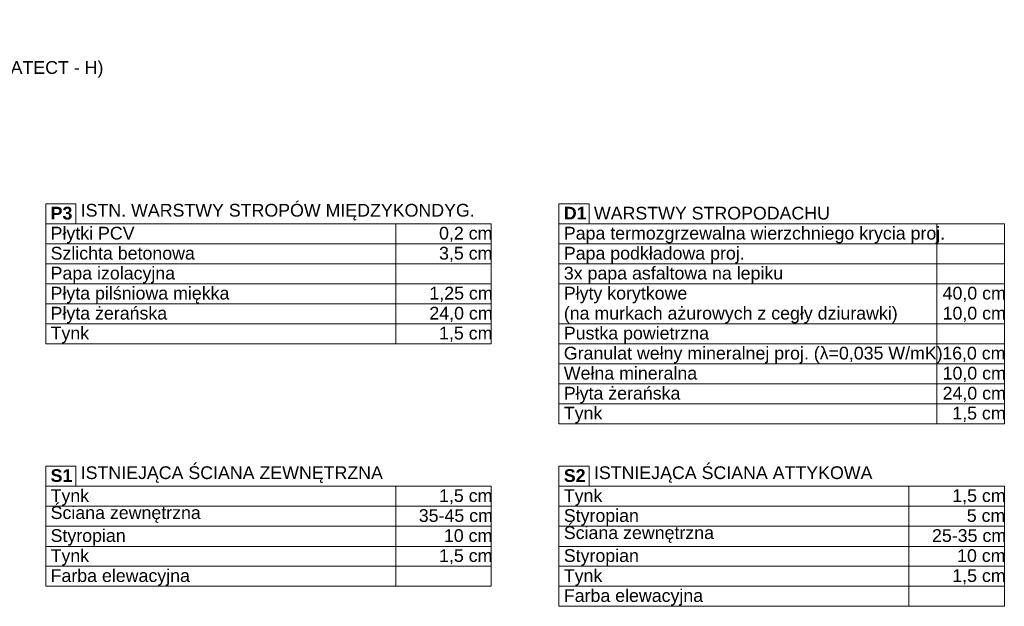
# Model space of a CAD drawing. Header units: centimetres. Extents: x 5703 to 19022, y -2164 to 612.
# Tile 39 of 49: x 17851 to 19012, y -2117 to -1425. Entities that reach past the tile are written whole.
import ezdxf

# ---------------------------------------------------------------- set-up
doc = ezdxf.new("R2010")
doc.units = ezdxf.units.CM
doc.header["$MEASUREMENT"] = 0
doc.layers.add('499-Wymiary i opisy', color=7, linetype='Continuous')
doc.styles.add('GENERATED_STYLE_3', font='arial.ttf')
doc.styles.add('GENERATED_STYLE_5', font='arialbd.ttf')

msp = doc.modelspace()

# ---------------------------------------------------------------- linework, layer by layer
at = {"layer": '499-Wymiary i opisy', "color": 7, "linetype": 'Continuous', "lineweight": 13}
for p, q in [((17917.6, -1642.4), (17882.1, -1642.4)), ((17882.1, -1642.4), (17882.1, -1666)), ((17917.6, -1666), (17917.6, -1642.4)), ((18522.6, -1642.4), (18487.1, -1642.4)), ((18487.1, -1642.4), (18487.1, -1666)), ((18522.6, -1666), (18522.6, -1642.4)), ((17882.1, -1666), (17917.6, -1666)), ((17882.1, -1666), (18294.6, -1666)), ((18294.6, -1666), (17882.1, -1666)), ((17882.1, -1666), (17882.1, -1689.5)), ((18294.6, -1666), (18407.1, -1666)), ((18294.6, -1689.5), (18294.6, -1666)), ((18407.1, -1666), (18294.6, -1666)), ((18294.6, -1666), (18294.6, -1689.5)), ((18407.1, -1689.5), (18407.1, -1666)), ((18487.1, -1666), (18522.6, -1666)), ((18487.1, -1666), (18899.6, -1666)), ((18899.6, -1666), (18487.1, -1666)), ((18487.1, -1666), (18487.1, -1807.4)), ((18899.6, -1666), (19012.1, -1666)), ((19012.1, -1666), (18899.6, -1666)), ((18932.4, -1666), (18932.4, -1736.7)), ((19012.1, -1736.7), (19012.1, -1666)), ((17882.1, -1689.5), (18294.6, -1689.5)), ((17882.1, -1689.5), (17882.1, -1736.7)), ((18294.6, -1689.5), (18407.1, -1689.5)), ((18294.6, -1736.7), (18294.6, -1689.5)), ((18407.1, -1689.5), (18294.6, -1689.5)), ((18294.6, -1689.5), (18294.6, -1736.7)), ((18407.1, -1736.7), (18407.1, -1689.5)), ((18487.1, -1689.5), (19012.1, -1689.5)), ((18407.1, -1713.1), (17882.1, -1713.1)), ((18487.1, -1713.1), (18487.1, -1736.7)), ((18487.1, -1713.1), (19012.1, -1713.1)), ((17882.1, -1736.7), (18294.6, -1736.7)), ((18294.6, -1736.7), (17882.1, -1736.7)), ((17882.1, -1736.7), (17882.1, -1760.2)), ((18294.6, -1736.7), (18407.1, -1736.7)), ((18294.6, -1760.2), (18294.6, -1736.7)), ((18407.1, -1736.7), (18294.6, -1736.7)), ((18294.6, -1736.7), (18294.6, -1760.2)), ((18407.1, -1760.2), (18407.1, -1736.7)), ((18487.1, -1736.7), (18899.6, -1736.7)), ((18899.6, -1736.7), (19012.1, -1736.7)), ((19012.1, -1736.7), (18899.6, -1736.7)), ((18932.4, -1736.7), (18932.4, -1807.4)), ((19012.1, -1807.4), (19012.1, -1736.7)), ((17882.1, -1760.2), (18294.6, -1760.2)), ((18294.6, -1760.2), (17882.1, -1760.2)), ((17882.1, -1760.2), (17882.1, -1783.8)), ((18294.6, -1760.2), (18407.1, -1760.2)), ((18294.6, -1783.8), (18294.6, -1760.2)), ((18407.1, -1760.2), (18294.6, -1760.2)), ((18294.6, -1760.2), (18294.6, -1783.8)), ((18407.1, -1783.8), (18407.1, -1760.2)), ((17882.1, -1783.8), (18294.6, -1783.8)), ((18294.6, -1783.8), (17882.1, -1783.8)), ((17882.1, -1783.8), (17882.1, -1807.4)), ((18294.6, -1783.8), (18407.1, -1783.8)), ((18294.6, -1807.4), (18294.6, -1783.8)), ((18407.1, -1783.8), (18294.6, -1783.8)), ((18294.6, -1783.8), (18294.6, -1807.4)), ((18407.1, -1807.4), (18407.1, -1783.8)), ((18487.1, -1783.8), (18899.6, -1783.8)), ((18899.6, -1783.8), (18487.1, -1783.8)), ((18899.6, -1783.8), (19012.1, -1783.8)), ((19012.1, -1783.8), (18899.6, -1783.8)), ((17882.1, -1807.4), (18294.6, -1807.4)), ((18294.6, -1807.4), (17882.1, -1807.4)), ((18294.6, -1807.4), (18407.1, -1807.4)), ((18407.1, -1807.4), (18294.6, -1807.4)), ((18487.1, -1807.4), (18487.1, -1854.5)), ((18487.1, -1807.4), (19012.1, -1807.4)), ((18932.4, -1807.4), (18932.4, -1854.5)), ((19012.1, -1854.5), (19012.1, -1807.4)), ((18487.1, -1831), (19012.1, -1831)), ((18487.1, -1854.5), (18899.6, -1854.5)), ((18899.6, -1854.5), (18487.1, -1854.5)), ((18487.1, -1854.5), (18487.1, -1878.1)), ((18899.6, -1854.5), (19012.1, -1854.5)), ((19012.1, -1854.5), (18899.6, -1854.5)), ((18932.4, -1854.5), (18932.4, -1878.1)), ((19012.1, -1878.1), (19012.1, -1854.5)), ((18487.1, -1878.1), (18899.6, -1878.1)), ((18899.6, -1878.1), (18487.1, -1878.1)), ((18487.1, -1878.1), (18487.1, -1901.7)), ((18899.6, -1878.1), (19012.1, -1878.1)), ((19012.1, -1878.1), (18899.6, -1878.1)), ((18932.4, -1878.1), (18932.4, -1901.7)), ((19012.1, -1901.7), (19012.1, -1878.1)), ((18487.1, -1901.7), (18899.6, -1901.7)), ((18899.6, -1901.7), (18487.1, -1901.7)), ((18899.6, -1901.7), (19012.1, -1901.7)), ((19012.1, -1901.7), (18899.6, -1901.7)), ((17917.6, -1951.7), (17882.1, -1951.7)), ((17882.1, -1951.7), (17882.1, -1975.2)), ((17917.6, -1975.2), (17917.6, -1951.7)), ((18522.6, -1951.7), (18487.1, -1951.7)), ((18487.1, -1951.7), (18487.1, -1975.2)), ((18522.6, -1975.2), (18522.6, -1951.7)), ((17882.1, -1975.2), (17917.6, -1975.2)), ((17882.1, -1975.2), (18294.6, -1975.2)), ((18294.6, -1975.2), (17882.1, -1975.2)), ((17882.1, -1975.2), (17882.1, -1998.8)), ((18294.6, -1975.2), (18407.1, -1975.2)), ((18294.6, -1998.8), (18294.6, -1975.2)), ((18407.1, -1975.2), (18294.6, -1975.2)), ((18294.6, -1975.2), (18294.6, -1998.8)), ((18407.1, -1998.8), (18407.1, -1975.2)), ((18487.1, -1975.2), (18522.6, -1975.2)), ((18487.1, -1975.2), (18899.6, -1975.2)), ((18899.6, -1975.2), (18487.1, -1975.2)), ((18487.1, -1975.2), (18487.1, -1998.8)), ((18899.6, -1975.2), (19012.1, -1975.2)), ((18899.6, -1998.8), (18899.6, -1975.2)), ((19012.1, -1975.2), (18899.6, -1975.2)), ((18899.6, -1975.2), (18899.6, -1998.8)), ((19012.1, -1998.8), (19012.1, -1975.2)), ((17882.1, -1998.8), (18294.6, -1998.8)), ((17882.1, -1998.8), (17882.1, -2046)), ((18294.6, -1998.8), (18407.1, -1998.8)), ((18294.6, -2046), (18294.6, -1998.8)), ((18407.1, -1998.8), (18294.6, -1998.8)), ((18294.6, -1998.8), (18294.6, -2046)), ((18407.1, -2046), (18407.1, -1998.8)), ((18487.1, -1998.8), (18899.6, -1998.8)), ((18487.1, -1998.8), (18487.1, -2046)), ((18899.6, -1998.8), (19012.1, -1998.8)), ((18899.6, -2046), (18899.6, -1998.8)), ((19012.1, -1998.8), (18899.6, -1998.8)), ((18899.6, -1998.8), (18899.6, -2046)), ((19012.1, -2046), (19012.1, -1998.8)), ((18407.1, -2022.4), (17882.1, -2022.4)), ((19012.1, -2022.4), (18487.1, -2022.4)), ((17882.1, -2046), (18294.6, -2046)), ((18294.6, -2046), (17882.1, -2046)), ((17882.1, -2046), (17882.1, -2069.5)), ((18294.6, -2046), (18407.1, -2046)), ((18407.1, -2046), (18294.6, -2046)), ((18294.6, -2046), (18294.6, -2069.5)), ((18407.1, -2069.5), (18407.1, -2046)), ((18487.1, -2046), (18899.6, -2046)), ((18899.6, -2046), (18487.1, -2046)), ((18487.1, -2046), (18487.1, -2069.5)), ((18899.6, -2046), (19012.1, -2046)), ((19012.1, -2046), (18899.6, -2046)), ((18899.6, -2046), (18899.6, -2069.5)), ((19012.1, -2069.5), (19012.1, -2046)), ((18294.6, -2069.5), (17882.1, -2069.5)), ((17882.1, -2069.5), (17882.1, -2093.1)), ((18407.1, -2069.5), (18294.6, -2069.5)), ((18294.6, -2069.5), (18294.6, -2093.1)), ((18407.1, -2093.1), (18407.1, -2069.5)), ((18899.6, -2069.5), (18487.1, -2069.5)), ((18487.1, -2069.5), (18487.1, -2093.1)), ((19012.1, -2069.5), (18899.6, -2069.5)), ((18899.6, -2069.5), (18899.6, -2093.1)), ((19012.1, -2093.1), (19012.1, -2069.5)), ((17882.1, -2093.1), (18294.6, -2093.1)), ((18407.1, -2093.1), (18294.6, -2093.1)), ((18487.1, -2093.1), (18899.6, -2093.1)), ((18487.1, -2093.1), (18487.1, -2116.7)), ((19012.1, -2093.1), (18899.6, -2093.1)), ((18899.6, -2093.1), (18899.6, -2116.7)), ((19012.1, -2116.7), (19012.1, -2093.1)), ((18487.1, -2116.7), (18899.6, -2116.7)), ((19012.1, -2116.7), (18899.6, -2116.7))]:
    msp.add_line(p, q, dxfattribs=at)

# ---------------------------------------------------------------- texts
at = {"layer": '499-Wymiary i opisy', "color": 7, "linetype": 'Continuous', "lineweight": 13, "insert": (16908.8, -1430.2), "char_height": 15, "attachment_point": 1, "line_spacing_factor": 0.878962, "style": 'GENERATED_STYLE_5'}
msp.add_mtext('\\A1;{\\pql;\\fArial|b1|i0|c238|p38;PRZEKRÓJ   PRZEZ   UKRYCIE   KATEGORII   U-2  \\P\\pql;\\fArial|b0|i0|c238|p38;\\P\\pql;\\fArial|b0|i0|c238|p38;(ISTNIEJĄCY STROP NAD BUDOWLĄ OCHRONNĄ DO ZACHOWANIA  +  MONTAŻ PŁYT PROMATECT - H)}', dxfattribs=at)
at = {"layer": '499-Wymiary i opisy', "color": 7, "linetype": 'Continuous', "lineweight": 13, "char_height": 15, "attachment_point": 1}
for s, insert, style in [('\\A1;{\\pql;\\fArial|b1|i0|c238|p38;P3\\P\\pql;\\fMicrosoft Sans Serif|b0|i0|c238|p34;}', (17887.8, -1645.8), 'GENERATED_STYLE_5'), ('\\A1;{\\pql;\\fArial|b0|i0|c238|p38;ISTN. WARSTWY STROPÓW MIĘDZYKONDYG.}', (17923.3, -1642.4), 'GENERATED_STYLE_3'), ('\\A1;{\\pql;\\fArial|b1|i0|c238|p38;D1\\P\\pql;\\fMicrosoft Sans Serif|b0|i0|c238|p34;}', (18492.8, -1645.8), 'GENERATED_STYLE_5'), ('\\A1;{\\pql;\\fArial|b0|i0|c238|p38;WARSTWY STROPODACHU}', (18528.3, -1645.8), 'GENERATED_STYLE_3'), ('\\A1;{\\pql;\\fArial|b0|i0|c238|p38;Płytki PCV}', (17887.8, -1669.4), 'GENERATED_STYLE_3'), ('\\A1;{\\pql;\\fArial|b0|i0|c238|p38;      0,2 cm}', (18310.8, -1669.4), 'GENERATED_STYLE_3'), ('\\A1;{\\pql;\\fArial|b0|i0|c238|p38;Papa termozgrzewalna wierzchniego krycia proj.}', (18492.8, -1669.4), 'GENERATED_STYLE_3'), ('\\A1;{\\pql;\\fArial|b0|i0|c238|p38;Szlichta betonowa}', (17887.8, -1693), 'GENERATED_STYLE_3'), ('\\A1;{\\pql;\\fArial|b0|i0|c238|p38;      3,5 cm}', (18310.8, -1693), 'GENERATED_STYLE_3'), ('\\A1;{\\pql;\\fArial|b0|i0|c238|p38;Papa podkładowa proj.}', (18492.8, -1693), 'GENERATED_STYLE_3'), ('\\A1;{\\pql;\\fArial|b0|i0|c238|p38;Papa izolacyjna}', (17887.8, -1716.5), 'GENERATED_STYLE_3'), ('\\A1;{\\pql;\\fArial|b0|i0|c238|p38;3x papa asfaltowa na lepiku}', (18492.8, -1716.5), 'GENERATED_STYLE_3'), ('\\A1;{\\pql;\\fArial|b0|i0|c238|p38;Płyta pilśniowa miękka\\P\\pql;\\fMicrosoft Sans Serif|b0|i0|c238|p34;}', (17887.8, -1740.1), 'GENERATED_STYLE_3'), ('\\A1;{\\pql;\\fArial|b0|i0|c238|p38;       1,25 cm\\P\\pql;\\fMicrosoft Sans Serif|b0|i0|c238|p34;}', (18293.6, -1740.1), 'GENERATED_STYLE_3'), ('\\A1;{\\pql;\\fArial|b0|i0|c238|p38;Płyty korytkowe}', (18492.8, -1740.1), 'GENERATED_STYLE_3'), ('\\A1;{\\pql;\\fArial|b0|i0|c238|p38;      40,0 cm}', (18904.4, -1740.1), 'GENERATED_STYLE_3'), ('\\A1;{\\pql;\\fArial|b0|i0|c238|p38;Płyta żerańska}', (17887.8, -1763.7), 'GENERATED_STYLE_3'), ('\\A1;{\\pql;\\fArial|b0|i0|c238|p38;      24,0 cm}', (18299.4, -1763.7), 'GENERATED_STYLE_3'), ('\\A1;{\\pql;\\fArial|b0|i0|c238|p38;(na murkach ażurowych z cegły dziurawki)}', (18492.8, -1763.7), 'GENERATED_STYLE_3'), ('\\A1;{\\pql;\\fArial|b0|i0|c238|p38;      10,0 cm}', (18904.4, -1763.7), 'GENERATED_STYLE_3'), ('\\A1;{\\pql;\\fArial|b0|i0|c238|p38;Tynk}', (17887.8, -1787.2), 'GENERATED_STYLE_3'), ('\\A1;{\\pql;\\fArial|b0|i0|c238|p38;       1,5 cm}', (18305, -1787.2), 'GENERATED_STYLE_3'), ('\\A1;{\\pql;\\fArial|b0|i0|c238|p38;Pustka powietrzna}', (18492.8, -1787.2), 'GENERATED_STYLE_3'), ('\\A1;{\\pql;\\fArial|b0|i0|c238|p38;Granulat wełny mineralnej proj. (\\fArial|b0|i0|c238|p38;λ=0,035 W/mK)}', (18492.8, -1810.8), 'GENERATED_STYLE_3'), ('\\A1;{\\pql;\\fArial|b0|i0|c238|p38;      \\fArial|b0|i0|c238|p38;16,0 cm}', (18904, -1810.8), 'GENERATED_STYLE_3'), ('\\A1;{\\pql;\\fArial|b0|i0|c238|p38;Wełna mineralna}', (18492.8, -1834.4), 'GENERATED_STYLE_3'), ('\\A1;{\\pql;\\fArial|b0|i0|c238|p38;      10,0 cm}', (18904.4, -1834.4), 'GENERATED_STYLE_3'), ('\\A1;{\\pql;\\fArial|b0|i0|c238|p38;Płyta żerańska}', (18492.8, -1858), 'GENERATED_STYLE_3'), ('\\A1;{\\pql;\\fArial|b0|i0|c238|p38;      24,0 cm}', (18904.4, -1858), 'GENERATED_STYLE_3'), ('\\A1;{\\pql;\\fArial|b0|i0|c238|p38;Tynk}', (18492.8, -1881.5), 'GENERATED_STYLE_3'), ('\\A1;{\\pql;\\fArial|b0|i0|c238|p38;       1,5 cm}', (18910, -1881.5), 'GENERATED_STYLE_3'), ('\\A1;{\\pql;\\fArial|b0|i0|c238|p38;ISTNIEJĄCA ŚCIANA ZEWNĘTRZNA}', (17923.3, -1951.7), 'GENERATED_STYLE_3'), ('\\A1;{\\pql;\\fArial|b0|i0|c238|p38;ISTNIEJĄCA ŚCIANA ATTYKOWA}', (18528.3, -1951.7), 'GENERATED_STYLE_3'), ('\\A1;{\\pql;\\fArial|b1|i0|c238|p38;S1}', (17887.8, -1955.1), 'GENERATED_STYLE_5'), ('\\A1;{\\pql;\\fArial|b1|i0|c238|p38;S2}', (18492.8, -1955.1), 'GENERATED_STYLE_5'), ('\\A1;{\\pql;\\fArial|b0|i0|c238|p38;Tynk}', (17887.8, -1978.7), 'GENERATED_STYLE_3'), ('\\A1;{\\pql;\\fArial|b0|i0|c238|p38;      1,5 cm}', (18310.8, -1978.7), 'GENERATED_STYLE_3'), ('\\A1;{\\pql;\\fArial|b0|i0|c238|p38;Tynk}', (18492.8, -1978.7), 'GENERATED_STYLE_3'), ('\\A1;{\\pql;\\fArial|b0|i0|c238|p38;      1,5 cm}', (18915.8, -1978.7), 'GENERATED_STYLE_3'), ('\\A1;{\\pql;\\fArial|b0|i0|c238|p38;Ściana zewnętrzna}', (17887.8, -1998.8), 'GENERATED_STYLE_3'), ('\\A1;{\\pql;\\fArial|b0|i0|c238|p38;      35-45 cm}', (18286.9, -2002.2), 'GENERATED_STYLE_3'), ('\\A1;{\\pql;\\fArial|b0|i0|c238|p38;Styropian}', (18492.8, -2002.2), 'GENERATED_STYLE_3'), ('\\A1;{\\pql;\\fArial|b0|i0|c238|p38;      5 cm}', (18932.9, -2002.2), 'GENERATED_STYLE_3'), ('\\A1;{\\pql;\\fArial|b0|i0|c238|p38;Ściana zewnętrzna}', (18492.8, -2022.4), 'GENERATED_STYLE_3'), ('\\A1;{\\pql;\\fArial|b0|i0|c238|p38;Styropian}', (17887.8, -2025.8), 'GENERATED_STYLE_3'), ('\\A1;{\\pql;\\fArial|b0|i0|c238|p38;      10 cm}', (18316.5, -2025.8), 'GENERATED_STYLE_3'), ('\\A1;{\\pql;\\fArial|b0|i0|c238|p38;      25-35 cm}', (18891.9, -2025.8), 'GENERATED_STYLE_3'), ('\\A1;{\\pql;\\fArial|b0|i0|c238|p38;Tynk}', (17887.8, -2049.4), 'GENERATED_STYLE_3'), ('\\A1;{\\pql;\\fArial|b0|i0|c238|p38;      1,5 cm}', (18310.8, -2049.4), 'GENERATED_STYLE_3'), ('\\A1;{\\pql;\\fArial|b0|i0|c238|p38;Styropian}', (18492.8, -2049.4), 'GENERATED_STYLE_3'), ('\\A1;{\\pql;\\fArial|b0|i0|c238|p38;      10 cm}', (18921.5, -2049.4), 'GENERATED_STYLE_3'), ('\\A1;{\\pql;\\fArial|b0|i0|c238|p38;Farba elewacyjna}', (17887.8, -2073), 'GENERATED_STYLE_3'), ('\\A1;{\\pql;\\fArial|b0|i0|c238|p38;Tynk}', (18492.8, -2073), 'GENERATED_STYLE_3'), ('\\A1;{\\pql;\\fArial|b0|i0|c238|p38;      1,5 cm}', (18915.8, -2073), 'GENERATED_STYLE_3'), ('\\A1;{\\pql;\\fArial|b0|i0|c238|p38;Farba elewacyjna}', (18492.8, -2096.5), 'GENERATED_STYLE_3')]:
    msp.add_mtext(s, dxfattribs=dict(at, insert=insert, style=style))

doc.saveas('drawing.dxf')
